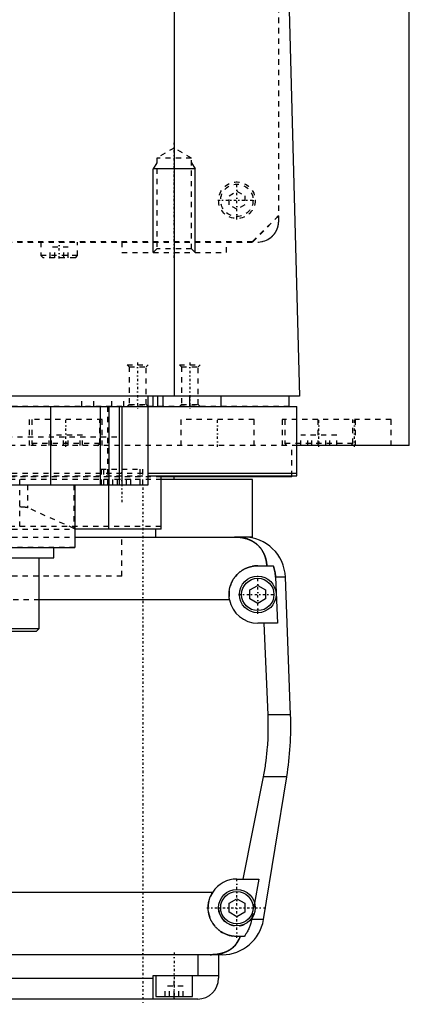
# Model space of a CAD drawing. Extents: x -120 to 120, y -82 to 389.
# Tile 3 of 9: x 25 to 100, y -82 to 107. Entities that reach past the tile are written whole.
import ezdxf

# ---------------------------------------------------------------- set-up
doc = ezdxf.new("R2010")
doc.units = 0
doc.linetypes.add('CENTER', pattern=[1.5, 0.45, -0.5, 0.05, -0.5])
doc.linetypes.add('DASHED', pattern=[2, 1, -1])
for name, color, linetype in [('AM_0', 7, 'CONTINUOUS'), ('AM_10', 7, 'CONTINUOUS'), ('AM_3', 7, 'DASHED'), ('AM_7', 7, 'CENTER')]:
    doc.layers.add(name, color=color, linetype=linetype)

msp = doc.modelspace()

# ---------------------------------------------------------------- linework, layer by layer
at = {"layer": 'AM_0', "color": 7, "linetype": 'CONTINUOUS'}
for p, q in [((100, 25), (100, 363)), ((55.06, 34.5), (55.06, 116.6)), ((76.83, 115.63), (79, 34.5)), ((79, 34.5), (-79, 34.5)), ((50, 17.5), (50, 34.5)), ((51, 32.5), (51, 34.5)), ((51.9, 32.5), (51.9, 34.5)), ((52.9, 32.5), (52.9, 34.5)), ((58, 32.5), (58, 34.5)), ((64, 32.5), (64, 34.5)), ((77, 32.5), (77, 34.5)), ((-78.5, 32.5), (78.5, 32.5)), ((31.31, 32.5), (31.31, 17.5)), ((40.83, 32.5), (40.83, 17.5)), ((42.5, 32.5), (42.5, 17.5)), ((44.5, 32.5), (44.5, 17.5)), ((45, 32.5), (45, 17.5)), ((78.5, 19.2), (78.5, 32.5)), ((100, 25), (78.56, 25)), ((50.02, 19.7), (78.5, 19.7)), ((50.02, 19.2), (78.5, 19.2)), ((52.5, 9), (52.5, 19.2)), ((77.5, 19), (52.56, 19)), ((55, 18.5), (55, 19)), ((77.5, 19), (77.5, 19.2)), ((-50, 17.5), (50, 17.5)), ((36, 17.5), (36, 5.5)), ((42.5, 9), (42.5, 17.5)), ((70, 18.5), (52.56, 18.5)), ((70, 7.5), (70, 18.5)), ((52.5, 9), (36, 9)), ((51.5, 7.5), (51.5, 9)), ((36, 7.5), (68.3, 7.5)), ((70, 7.5), (66.56, 7.5)), ((-36, 5.5), (36, 5.5)), ((32, 3.5), (32, 5.5)), ((-32, 3.5), (32, 3.5)), ((29.18, -10), (29.18, 3.5)), ((71, 2), (73.97, 2)), ((69.5, -2.63), (71, -1.77)), ((71, -1.77), (72.5, -2.63)), ((76.29, -0.2), (74.4, -0.2)), ((74.4, -0.2), (74.75, -9)), ((77.28, -26.54), (76.29, -0.2)), ((69.5, -4.37), (69.5, -2.63)), ((72.5, -2.63), (72.5, -4.37)), ((65.59, -4.5), (29.18, -4.5)), ((71, -5.23), (69.5, -4.37)), ((72.5, -4.37), (71, -5.23)), ((74.75, -9), (71, -9)), ((72.97, -26.54), (72.2, -9)), ((-29.17, -10), (29.18, -10)), ((-28.67, -10.5), (28.68, -10.5)), ((28.68, -10.5), (29.18, -10)), ((77.28, -26.54), (72.97, -26.54)), ((68.19, -58), (72.1, -38.4)), ((76.54, -38.4), (72.1, -38.4)), ((72.1, -65.78), (76.54, -38.4)), ((67, -58), (71.21, -58)), ((71.21, -58), (70.39, -62.62)), ((-62.39, -60.5), (62.39, -60.5)), ((65.5, -62.63), (67, -61.77)), ((67, -61.77), (68.5, -62.63)), ((65.5, -64.37), (65.5, -62.63)), ((68.5, -62.63), (68.5, -64.37)), ((67, -65.23), (65.5, -64.37)), ((68.5, -64.37), (67, -65.23)), ((69.87, -65.5), (69.82, -65.78)), ((72.1, -65.78), (69.82, -65.78)), ((68.39, -69), (67, -69)), ((64.2, -72.5), (-64.2, -72.5)), ((59.5, -72.5), (59.5, -76.5)), ((63.5, -72.5), (63.5, -77)), ((-51, -77), (51, -77)), ((51, -81), (51, -76.5)), ((51, -76.5), (63.5, -76.5)), ((51.5, -76.5), (51.5, -80.5)), ((58.5, -80.5), (58.5, -76.5)), ((59.5, -81), (-59.5, -81)), ((51.5, -80.5), (58.5, -80.5)), ((55, -81), (55, -80.5))]:
    msp.add_line(p, q, dxfattribs=at)
for points in [[(72.74, 2, 0), (72.74, 2.05, 0), (72.73, 2.14, 0), (72.72, 2.23, 0), (72.72, 2.27, 0), (72.71, 2.32, 0), (72.7, 2.41, 0), (72.69, 2.5, 0), (72.68, 2.59, 0), (72.66, 2.68, 0), (72.65, 2.76, 0), (72.64, 2.81, 0), (72.63, 2.85, 0), (72.61, 2.94, 0), (72.6, 3.03, 0), (72.58, 3.11, 0), (72.56, 3.2, 0), (72.54, 3.28, 0), (72.52, 3.33, 0), (72.51, 3.37, 0), (72.49, 3.45, 0), (72.46, 3.53, 0), (72.45, 3.58, 0), (72.44, 3.62, 0), (72.41, 3.7, 0), (72.39, 3.78, 0), (72.37, 3.82, 0), (72.36, 3.86, 0), (72.33, 3.94, 0), (72.3, 4.01, 0), (72.27, 4.09, 0), (72.23, 4.17, 0), (72.2, 4.24, 0), (72.18, 4.28, 0), (72.17, 4.32, 0), (72.13, 4.39, 0), (72.1, 4.46, 0), (72.06, 4.54, 0), (72.02, 4.61, 0), (71.98, 4.68, 0), (71.96, 4.71, 0), (71.94, 4.75, 0), (71.9, 4.82, 0), (71.86, 4.89, 0), (71.82, 4.95, 0), (71.78, 5.02, 0), (71.73, 5.08, 0), (71.71, 5.12, 0), (71.69, 5.15, 0), (71.64, 5.21, 0), (71.6, 5.28, 0), (71.55, 5.34, 0), (71.5, 5.4, 0), (71.45, 5.46, 0), (71.43, 5.49, 0), (71.4, 5.52, 0), (71.35, 5.58, 0), (71.3, 5.64, 0), (71.25, 5.7, 0), (71.19, 5.75, 0), (71.14, 5.81, 0), (71.11, 5.84, 0), (71.08, 5.87, 0), (71.03, 5.92, 0), (70.97, 5.98, 0), (70.94, 6, 0), (70.91, 6.03, 0), (70.85, 6.08, 0), (70.79, 6.13, 0), (70.76, 6.16, 0), (70.73, 6.18, 0), (70.67, 6.23, 0), (70.6, 6.28, 0), (70.54, 6.33, 0), (70.47, 6.38, 0), (70.41, 6.43, 0), (70.37, 6.45, 0), (70.34, 6.47, 0), (70.27, 6.52, 0), (70.2, 6.56, 0), (70.13, 6.61, 0), (70.06, 6.65, 0), (69.99, 6.69, 0), (69.95, 6.71, 0), (69.91, 6.73, 0), (69.84, 6.77, 0), (69.76, 6.81, 0), (69.69, 6.85, 0), (69.61, 6.88, 0), (69.53, 6.92, 0), (69.5, 6.94, 0), (69.46, 6.95, 0), (69.38, 6.99, 0), (69.3, 7.02, 0), (69.22, 7.05, 0), (69.13, 7.08, 0), (69.05, 7.11, 0), (69.01, 7.13, 0), (68.97, 7.14, 0), (68.89, 7.17, 0), (68.8, 7.19, 0), (68.72, 7.22, 0), (68.63, 7.24, 0), (68.54, 7.27, 0), (68.5, 7.28, 0), (68.46, 7.29, 0), (68.37, 7.31, 0), (68.28, 7.33, 0), (68.23, 7.34, 0), (68.19, 7.35, 0), (68.1, 7.36, 0), (68.01, 7.38, 0), (67.96, 7.39, 0), (67.91, 7.4, 0), (67.82, 7.41, 0), (67.73, 7.42, 0), (67.64, 7.44, 0), (67.55, 7.45, 0), (67.45, 7.46, 0), (67.41, 7.46, 0), (67.36, 7.47, 0), (67.27, 7.47, 0), (67.17, 7.48, 0), (67.08, 7.49, 0), (66.99, 7.49, 0), (66.89, 7.49, 0), (66.85, 7.5, 0), (66.8, 7.5, 0), (66.7, 7.5, 0), (66.61, 7.5, 0), (66.56, 7.5, 0)], [(65.59, -4.5, 0), (65.58, -4.46, 0), (65.57, -4.37, 0), (65.55, -4.28, 0), (65.55, -4.23, 0), (65.54, -4.19, 0), (65.53, -4.1, 0), (65.52, -4.01, 0), (65.52, -3.92, 0), (65.51, -3.83, 0), (65.51, -3.74, 0), (65.5, -3.7, 0), (65.5, -3.65, 0), (65.5, -3.57, 0), (65.5, -3.48, 0), (65.5, -3.39, 0), (65.5, -3.31, 0), (65.51, -3.22, 0), (65.51, -3.18, 0), (65.51, -3.13, 0), (65.52, -3.04, 0), (65.53, -2.96, 0), (65.53, -2.91, 0), (65.54, -2.87, 0), (65.55, -2.78, 0), (65.56, -2.69, 0), (65.57, -2.65, 0), (65.57, -2.6, 0), (65.59, -2.52, 0), (65.61, -2.43, 0), (65.62, -2.34, 0), (65.64, -2.25, 0), (65.66, -2.17, 0), (65.68, -2.12, 0), (65.69, -2.08, 0), (65.71, -1.99, 0), (65.74, -1.91, 0), (65.76, -1.82, 0), (65.79, -1.74, 0), (65.82, -1.65, 0), (65.84, -1.61, 0), (65.85, -1.57, 0), (65.88, -1.48, 0), (65.92, -1.4, 0), (65.95, -1.32, 0), (65.99, -1.23, 0), (66.03, -1.15, 0), (66.05, -1.11, 0), (66.06, -1.07, 0), (66.11, -0.99, 0), (66.15, -0.91, 0), (66.19, -0.83, 0), (66.23, -0.76, 0), (66.28, -0.68, 0), (66.3, -0.64, 0), (66.32, -0.6, 0), (66.37, -0.53, 0), (66.42, -0.45, 0), (66.47, -0.38, 0), (66.52, -0.31, 0), (66.57, -0.24, 0), (66.6, -0.2, 0), (66.62, -0.17, 0), (66.68, -0.1, 0), (66.73, -0.03, 0), (66.76, 0, 0), (66.79, 0.04, 0), (66.84, 0.1, 0), (66.9, 0.17, 0), (66.93, 0.2, 0), (66.96, 0.23, 0), (67.02, 0.29, 0), (67.08, 0.35, 0), (67.14, 0.41, 0), (67.2, 0.47, 0), (67.26, 0.53, 0), (67.29, 0.56, 0), (67.32, 0.59, 0), (67.39, 0.65, 0), (67.45, 0.7, 0), (67.52, 0.76, 0), (67.59, 0.81, 0), (67.66, 0.87, 0), (67.69, 0.89, 0), (67.73, 0.92, 0), (67.8, 0.97, 0), (67.87, 1.02, 0), (67.95, 1.07, 0), (68.02, 1.12, 0), (68.1, 1.17, 0), (68.14, 1.2, 0), (68.17, 1.22, 0), (68.25, 1.26, 0), (68.33, 1.31, 0), (68.41, 1.35, 0), (68.49, 1.39, 0), (68.57, 1.44, 0), (68.61, 1.46, 0), (68.66, 1.48, 0), (68.74, 1.51, 0), (68.82, 1.55, 0), (68.91, 1.59, 0), (68.99, 1.62, 0), (69.08, 1.65, 0), (69.12, 1.67, 0), (69.17, 1.69, 0), (69.25, 1.72, 0), (69.34, 1.74, 0), (69.38, 1.76, 0), (69.43, 1.77, 0), (69.52, 1.8, 0), (69.61, 1.82, 0), (69.65, 1.83, 0), (69.7, 1.84, 0), (69.79, 1.86, 0), (69.88, 1.88, 0), (69.97, 1.9, 0), (70.06, 1.92, 0), (70.15, 1.93, 0), (70.19, 1.94, 0), (70.24, 1.95, 0), (70.33, 1.96, 0), (70.42, 1.97, 0), (70.51, 1.98, 0), (70.6, 1.99, 0), (70.69, 1.99, 0), (70.73, 1.99, 0), (70.78, 2, 0), (70.87, 2, 0), (70.96, 2, 0), (71, 2, 0)], [(73.97, 2, 0), (73.99, 1.94, 0), (74.03, 1.83, 0), (74.07, 1.71, 0), (74.09, 1.65, 0), (74.1, 1.59, 0), (74.14, 1.47, 0), (74.17, 1.34, 0), (74.2, 1.22, 0), (74.23, 1.1, 0), (74.26, 0.97, 0), (74.27, 0.91, 0), (74.28, 0.85, 0), (74.3, 0.72, 0), (74.32, 0.6, 0), (74.34, 0.47, 0), (74.35, 0.35, 0), (74.37, 0.23, 0), (74.37, 0.16, 0), (74.38, 0.1, 0), (74.39, -0.02, 0), (74.39, -0.14, 0), (74.4, -0.2, 0)], [(72.1, -38.4, 0), (72.17, -38.06, 0), (72.29, -37.39, 0), (72.4, -36.71, 0), (72.45, -36.38, 0), (72.5, -36.04, 0), (72.59, -35.36, 0), (72.68, -34.69, 0), (72.75, -34.02, 0), (72.82, -33.35, 0), (72.87, -32.69, 0), (72.9, -32.36, 0), (72.92, -32.03, 0), (72.96, -31.37, 0), (72.98, -30.72, 0), (73, -30.07, 0), (73.02, -29.43, 0), (73.02, -28.79, 0), (73.02, -28.47, 0), (73.02, -28.16, 0), (73.01, -27.51, 0), (72.99, -26.87, 0), (72.97, -26.54, 0)], [(67, -69, 0), (66.94, -69, 0), (66.83, -69, 0), (66.72, -68.99, 0), (66.67, -68.99, 0), (66.61, -68.99, 0), (66.5, -68.98, 0), (66.39, -68.97, 0), (66.27, -68.95, 0), (66.16, -68.94, 0), (66.05, -68.92, 0), (66, -68.91, 0), (65.94, -68.9, 0), (65.83, -68.87, 0), (65.72, -68.85, 0), (65.61, -68.82, 0), (65.5, -68.79, 0), (65.39, -68.76, 0), (65.34, -68.74, 0), (65.28, -68.72, 0), (65.17, -68.69, 0), (65.07, -68.65, 0), (65.02, -68.63, 0), (64.96, -68.61, 0), (64.86, -68.57, 0), (64.76, -68.52, 0), (64.7, -68.5, 0), (64.65, -68.47, 0), (64.55, -68.43, 0), (64.45, -68.37, 0), (64.36, -68.32, 0), (64.26, -68.27, 0), (64.16, -68.21, 0), (64.12, -68.18, 0), (64.07, -68.15, 0), (63.98, -68.1, 0), (63.89, -68.04, 0), (63.8, -67.97, 0), (63.71, -67.91, 0), (63.63, -67.85, 0), (63.59, -67.81, 0), (63.55, -67.78, 0), (63.46, -67.71, 0), (63.38, -67.64, 0), (63.31, -67.58, 0), (63.23, -67.51, 0), (63.16, -67.44, 0), (63.12, -67.4, 0), (63.09, -67.36, 0), (63.01, -67.29, 0), (62.94, -67.21, 0), (62.87, -67.14, 0), (62.81, -67.06, 0), (62.74, -66.98, 0), (62.71, -66.94, 0), (62.67, -66.9, 0), (62.61, -66.81, 0), (62.55, -66.73, 0), (62.49, -66.64, 0), (62.43, -66.55, 0), (62.37, -66.46, 0), (62.34, -66.42, 0), (62.31, -66.37, 0), (62.26, -66.28, 0), (62.2, -66.19, 0), (62.18, -66.14, 0), (62.15, -66.1, 0), (62.1, -66, 0), (62.05, -65.9, 0), (62.03, -65.86, 0), (62.01, -65.81, 0), (61.96, -65.71, 0), (61.92, -65.61, 0), (61.88, -65.51, 0), (61.84, -65.41, 0), (61.81, -65.31, 0), (61.79, -65.26, 0), (61.77, -65.21, 0), (61.74, -65.1, 0), (61.71, -65, 0), (61.68, -64.9, 0), (61.65, -64.79, 0), (61.63, -64.69, 0), (61.62, -64.63, 0), (61.61, -64.58, 0), (61.59, -64.47, 0), (61.57, -64.37, 0), (61.55, -64.26, 0), (61.54, -64.16, 0), (61.53, -64.05, 0), (61.52, -64, 0), (61.52, -63.95, 0), (61.51, -63.84, 0), (61.5, -63.73, 0), (61.5, -63.63, 0), (61.5, -63.52, 0), (61.5, -63.42, 0), (61.5, -63.37, 0), (61.5, -63.31, 0), (61.51, -63.21, 0), (61.51, -63.1, 0), (61.52, -62.99, 0), (61.53, -62.88, 0), (61.55, -62.77, 0), (61.56, -62.72, 0), (61.56, -62.66, 0), (61.58, -62.56, 0), (61.6, -62.45, 0), (61.61, -62.39, 0), (61.62, -62.34, 0), (61.65, -62.23, 0), (61.68, -62.12, 0), (61.69, -62.06, 0), (61.71, -62.01, 0), (61.74, -61.9, 0), (61.77, -61.79, 0), (61.81, -61.68, 0), (61.85, -61.57, 0), (61.89, -61.47, 0), (61.91, -61.41, 0), (61.93, -61.36, 0), (61.98, -61.26, 0), (62.03, -61.15, 0), (62.08, -61.05, 0), (62.13, -60.95, 0), (62.18, -60.84, 0), (62.21, -60.79, 0), (62.24, -60.74, 0), (62.3, -60.65, 0), (62.36, -60.55, 0), (62.39, -60.5, 0)], [(69.82, -65.78, 0), (69.8, -65.88, 0), (69.76, -66.08, 0), (69.71, -66.27, 0), (69.69, -66.37, 0), (69.66, -66.46, 0), (69.61, -66.65, 0), (69.55, -66.83, 0), (69.49, -67.01, 0), (69.42, -67.19, 0), (69.34, -67.38, 0), (69.3, -67.47, 0), (69.26, -67.57, 0), (69.17, -67.75, 0), (69.07, -67.93, 0), (68.98, -68.11, 0), (68.88, -68.28, 0), (68.77, -68.45, 0), (68.72, -68.53, 0), (68.67, -68.61, 0), (68.56, -68.77, 0), (68.45, -68.92, 0), (68.39, -69, 0)], [(61.92, -72.5, 0), (62.15, -72.5, 0), (62.41, -72.49, 0), (62.48, -72.49, 0), (62.55, -72.48, 0), (62.59, -72.48, 0), (62.63, -72.48, 0), (62.7, -72.47, 0), (62.77, -72.46, 0), (62.85, -72.46, 0), (62.92, -72.45, 0), (62.99, -72.44, 0), (63.03, -72.44, 0), (63.07, -72.43, 0), (63.14, -72.43, 0), (63.21, -72.42, 0), (63.25, -72.41, 0), (63.28, -72.41, 0), (63.36, -72.39, 0), (63.43, -72.38, 0), (63.46, -72.38, 0), (63.5, -72.37, 0), (63.57, -72.36, 0), (63.64, -72.34, 0), (63.71, -72.33, 0), (63.78, -72.31, 0), (63.86, -72.3, 0), (63.89, -72.29, 0), (63.93, -72.28, 0), (63.99, -72.26, 0), (64.06, -72.25, 0), (64.13, -72.23, 0), (64.2, -72.21, 0), (64.27, -72.19, 0), (64.3, -72.18, 0), (64.33, -72.17, 0), (64.4, -72.15, 0), (64.47, -72.13, 0), (64.53, -72.1, 0), (64.6, -72.08, 0), (64.66, -72.06, 0), (64.69, -72.04, 0), (64.72, -72.03, 0), (64.79, -72.01, 0), (64.85, -71.98, 0), (64.91, -71.95, 0), (64.97, -71.93, 0), (65.03, -71.9, 0), (65.06, -71.89, 0), (65.09, -71.87, 0), (65.15, -71.84, 0), (65.21, -71.81, 0), (65.27, -71.78, 0), (65.33, -71.75, 0), (65.39, -71.72, 0), (65.42, -71.7, 0), (65.45, -71.69, 0), (65.5, -71.65, 0), (65.56, -71.62, 0), (65.59, -71.6, 0), (65.61, -71.59, 0), (65.67, -71.55, 0), (65.72, -71.52, 0), (65.75, -71.5, 0), (65.78, -71.48, 0), (65.83, -71.44, 0), (65.88, -71.41, 0), (65.93, -71.37, 0), (65.98, -71.33, 0), (66.03, -71.29, 0), (66.06, -71.27, 0), (66.08, -71.25, 0), (66.13, -71.21, 0), (66.18, -71.17, 0), (66.34, -71.03, 0), (66.6, -70.77, 0), (66.84, -70.49, 0), (67.05, -70.19, 0), (67.15, -70.03, 0), (67.25, -69.87, 0), (67.42, -69.54, 0), (67.57, -69.18, 0), (67.64, -69, 0)]]:
    msp.add_polyline3d(points, dxfattribs=at)
for centre, radius in [((71, -3.5), 3.5), ((71, -3.5), 3.1), ((67, -63.5), 3.5), ((67, -63.5), 3.1)]:
    msp.add_circle(centre, radius, dxfattribs=at)
for centre, radius, start, end in [((68.3, -0.5), 8, 2.139, 90), ((71, -3.5), 5.5, 190.4757, 270), ((17.32, -28.78), 60, 350.775, 2.139), ((67, -63.5), 5.5, 90, 146.9443), ((64.2, -64.5), 8, 270, 350.775), ((59.5, -77), 4, 270, 0)]:
    msp.add_arc(centre, radius, start, end, dxfattribs=at)
at = {"layer": 'AM_10', "color": 7, "linetype": 'CONTINUOUS'}
for p, q in [((51.68, 79.17), (51, 78)), ((59, 78), (51, 78)), ((51, 62), (51, 78)), ((58.32, 79.17), (59, 78)), ((59, 62), (59, 78))]:
    msp.add_line(p, q, dxfattribs=at)
at = {"layer": 'AM_3', "color": 6, "linetype": 'DASHED'}
for p, q in [((75, 68), (75, 380)), ((74.95, 374.95), (74.95, 69.05)), ((55, 82), (51.68, 80.08)), ((58.32, 80.08), (55, 82)), ((51.68, 80.08), (51.68, 62.68)), ((58.32, 80.08), (51.68, 80.08)), ((58.32, 62.68), (58.32, 80.08)), ((65.5, 72.87), (67, 73.73)), ((67, 73.73), (68.5, 72.87)), ((65.5, 71.13), (65.5, 72.87)), ((68.5, 72.87), (68.5, 71.13)), ((67, 70.27), (65.5, 71.13)), ((68.5, 71.13), (67, 70.27)), ((74.95, 69.05), (69.95, 64.05)), ((75, 69), (70, 64)), ((-71, 64), (71, 64)), ((69.95, 64.05), (-69.95, 64.05)), ((29.5, 64), (29.5, 61.4)), ((31.27, 61), (31.27, 63)), ((34.73, 63), (31.27, 63)), ((32.13, 61), (32.13, 63)), ((33.87, 61), (33.87, 63)), ((34.73, 61), (34.73, 63)), ((36.5, 61.4), (36.5, 64)), ((45, 64), (45, 62)), ((51.68, 62.68), (51, 62)), ((58.32, 62.68), (51.68, 62.68)), ((59, 62), (58.32, 62.68)), ((65, 62), (65, 64)), ((29.5, 61.4), (29.9, 61)), ((36.5, 61.4), (29.5, 61.4)), ((36.1, 61), (29.9, 61)), ((36.1, 61), (36.5, 61.4)), ((45, 62), (65, 62)), ((46, 40.5), (46.38, 40.12)), ((46, 40.5), (50, 40.5)), ((46.38, 40.12), (46.38, 32.88)), ((46.38, 40.12), (49.62, 40.12)), ((49.62, 40.12), (50, 40.5)), ((49.62, 32.88), (49.62, 40.12)), ((56, 40.5), (56.38, 40.12)), ((56, 40.5), (60, 40.5)), ((56.38, 40.12), (56.38, 32.88)), ((56.38, 40.12), (59.62, 40.12)), ((59.62, 40.12), (60, 40.5)), ((59.62, 32.88), (59.62, 40.12)), ((37.31, 32.5), (37.31, 34.5)), ((39.62, 32.5), (39.62, 34.5)), ((43.08, 32.5), (43.08, 34.5)), ((45.38, 32.5), (45.38, 34.5)), ((77, 32.5), (-50, 32.5)), ((42.23, 32.5), (42.23, 17.5)), ((46.38, 32.88), (46, 32.5)), ((46.38, 32.88), (49.62, 32.88)), ((50, 32.5), (49.62, 32.88)), ((56.38, 32.88), (56, 32.5)), ((56.38, 32.88), (59.62, 32.88)), ((60, 32.5), (59.62, 32.88)), ((27.25, 30), (27.25, 25)), ((41.25, 30), (27.25, 30)), ((27.75, 30), (27.75, 25.4)), ((40.75, 25.4), (40.75, 30)), ((41.25, 25), (41.25, 30)), ((56.29, 30), (56.29, 25)), ((70.29, 30), (56.29, 30)), ((70.29, 25), (70.29, 30)), ((75.69, 30), (75.69, 25)), ((96.5, 30), (75.69, 30)), ((76.19, 30), (76.19, 25.4)), ((82.5, 30), (82.5, 25)), ((89.19, 25.4), (89.19, 30)), ((89.69, 25), (89.69, 30)), ((96.5, 25), (96.5, 30)), ((-45, 26.7), (45, 26.7)), ((37.45, 27), (31.05, 27)), ((31.05, 25), (31.05, 27)), ((31.5, 25), (31.5, 27)), ((33.8, 25), (33.8, 27)), ((34.7, 25), (34.7, 27)), ((37, 25), (37, 27)), ((37.45, 25), (37.45, 27)), ((86.12, 27), (79.25, 27)), ((79.25, 25), (79.25, 27)), ((80.58, 25), (80.58, 27)), ((81.36, 25), (81.36, 27)), ((84.01, 25), (84.01, 27)), ((84.8, 25), (84.8, 27)), ((86.12, 25), (86.12, 27)), ((78.56, 25), (-78.56, 25)), ((27.75, 25.4), (28.15, 25)), ((40.75, 25.4), (27.75, 25.4)), ((40.35, 25), (40.75, 25.4)), ((76.19, 25.4), (76.59, 25)), ((89.19, 25.4), (76.19, 25.4)), ((77.5, 19.2), (77.5, 25)), ((88.79, 25), (89.19, 25.4)), ((52.56, 19), (-52.56, 19)), ((-50.02, 19.7), (50.02, 19.7)), ((-50.02, 19.2), (50.02, 19.2)), ((25.44, 9.5), (25.44, 19.5)), ((41, 20.5), (41, 17.5)), ((41, 20.5), (49, 20.5)), ((41.5, 20.5), (41.5, 17.5)), ((48.5, 17.5), (48.5, 20.5)), ((49, 17.5), (49, 20.5)), ((52.56, 18.5), (0.87, 18.5)), ((26.96, 17.5), (26.96, 13.1)), ((35.82, 17.5), (35.82, 9.14)), ((46.73, 18.5), (43.27, 18.5)), ((43.27, 17.5), (43.27, 18.5)), ((44.13, 17.5), (44.13, 18.5)), ((45.87, 17.5), (45.87, 18.5)), ((46.73, 17.5), (46.73, 18.5)), ((35.82, 9.14), (26.96, 13.1)), ((52.5, 9.5), (-52.5, 9.5)), ((-36, 9), (36, 9)), ((-36, 7.5), (36, 7.5)), ((45, 0), (45, 7.5)), ((45, 0), (45, 7.5)), ((36, 5.52), (-36, 5.52)), ((45, 0), (-45, 0)), ((29.18, -4.5), (-29.17, -4.5)), ((70.39, -62.62), (69.87, -65.5)), ((55, -80.5), (55, -76.5)), ((53.27, -80.5), (53.27, -78.5)), ((56.73, -78.5), (53.27, -78.5)), ((54.13, -80.5), (54.13, -78.5)), ((55.87, -80.5), (55.87, -78.5)), ((56.73, -80.5), (56.73, -78.5))]:
    msp.add_line(p, q, dxfattribs=at)
for points in [[(71, 64, 0), (71.15, 64, 0), (71.45, 64.02, 0), (71.75, 64.07, 0), (71.9, 64.1, 0), (72.05, 64.14, 0), (72.35, 64.24, 0), (72.65, 64.36, 0), (72.94, 64.5, 0), (73.21, 64.67, 0), (73.48, 64.86, 0), (73.61, 64.97, 0), (73.63, 64.99, 0), (73.67, 65.02, 0), (73.71, 65.06, 0), (73.73, 65.08, 0), (73.75, 65.1, 0), (73.79, 65.14, 0), (73.83, 65.17, 0), (73.87, 65.21, 0), (73.91, 65.25, 0), (73.95, 65.3, 0), (73.97, 65.32, 0), (73.99, 65.34, 0), (74.02, 65.38, 0), (74.06, 65.42, 0), (74.1, 65.47, 0), (74.13, 65.51, 0), (74.17, 65.56, 0), (74.19, 65.58, 0), (74.2, 65.6, 0), (74.24, 65.65, 0), (74.27, 65.7, 0), (74.31, 65.75, 0), (74.34, 65.8, 0), (74.38, 65.86, 0), (74.39, 65.88, 0), (74.41, 65.91, 0), (74.44, 65.96, 0), (74.47, 66.02, 0), (74.51, 66.07, 0), (74.54, 66.13, 0), (74.57, 66.19, 0), (74.58, 66.22, 0), (74.59, 66.25, 0), (74.62, 66.31, 0), (74.65, 66.37, 0), (74.68, 66.43, 0), (74.7, 66.49, 0), (74.73, 66.55, 0), (74.74, 66.58, 0), (74.75, 66.61, 0), (74.77, 66.68, 0), (74.8, 66.74, 0), (74.81, 66.77, 0), (74.82, 66.81, 0), (74.84, 66.87, 0), (74.86, 66.94, 0), (74.87, 66.97, 0), (74.87, 67, 0), (74.89, 67.07, 0), (74.91, 67.14, 0), (74.92, 67.21, 0), (74.93, 67.27, 0), (74.95, 67.34, 0), (74.95, 67.38, 0), (74.96, 67.41, 0), (74.97, 67.48, 0), (74.97, 67.55, 0), (74.98, 67.62, 0), (74.99, 67.69, 0), (74.99, 67.76, 0), (74.99, 67.79, 0), (75, 67.83, 0), (75, 67.9, 0), (75, 67.97, 0), (75, 68, 0)], [(26.96, 13.1, 0), (26.94, 13.1, 0), (26.91, 13.11, 0), (26.87, 13.12, 0), (26.85, 13.13, 0), (26.82, 13.14, 0), (26.77, 13.15, 0), (26.71, 13.16, 0), (26.64, 13.17, 0), (26.57, 13.18, 0), (26.49, 13.19, 0), (26.44, 13.19, 0), (26.4, 13.2, 0), (26.3, 13.21, 0), (26.2, 13.22, 0), (26.1, 13.23, 0), (25.99, 13.24, 0), (25.87, 13.25, 0), (25.81, 13.25, 0), (25.74, 13.25, 0), (25.61, 13.26, 0), (25.48, 13.27, 0), (25.41, 13.27, 0)], [(36, 8.99, 0), (36, 9.01, 0), (35.96, 9.06, 0), (35.88, 9.12, 0), (35.82, 9.14, 0)], [(66.56, 7.5, 0), (66.61, 7.5, 0), (66.7, 7.5, 0), (66.8, 7.5, 0), (66.84, 7.5, 0), (66.89, 7.49, 0), (66.98, 7.49, 0), (67.08, 7.49, 0), (67.17, 7.48, 0), (67.26, 7.47, 0), (67.35, 7.47, 0), (67.4, 7.46, 0), (67.45, 7.46, 0), (67.54, 7.45, 0), (67.63, 7.44, 0), (67.72, 7.42, 0), (67.82, 7.41, 0), (67.91, 7.4, 0), (67.95, 7.39, 0), (68, 7.38, 0), (68.09, 7.37, 0), (68.18, 7.35, 0), (68.23, 7.34, 0), (68.27, 7.33, 0), (68.36, 7.31, 0), (68.45, 7.29, 0), (68.49, 7.28, 0), (68.53, 7.27, 0), (68.62, 7.24, 0), (68.71, 7.22, 0), (68.79, 7.2, 0), (68.88, 7.17, 0), (68.96, 7.14, 0), (69, 7.13, 0), (69.04, 7.11, 0), (69.13, 7.08, 0), (69.21, 7.05, 0), (69.29, 7.02, 0), (69.37, 6.99, 0), (69.45, 6.96, 0), (69.49, 6.94, 0), (69.53, 6.92, 0), (69.6, 6.89, 0), (69.68, 6.85, 0), (69.76, 6.81, 0), (69.83, 6.77, 0), (69.91, 6.74, 0), (69.94, 6.72, 0), (69.98, 6.69, 0), (70.05, 6.65, 0), (70.12, 6.61, 0), (70.19, 6.57, 0), (70.26, 6.52, 0), (70.33, 6.48, 0), (70.37, 6.46, 0), (70.4, 6.43, 0), (70.47, 6.39, 0), (70.53, 6.34, 0), (70.6, 6.29, 0), (70.66, 6.24, 0), (70.72, 6.19, 0), (70.75, 6.17, 0), (70.78, 6.14, 0), (70.84, 6.09, 0), (70.9, 6.04, 0), (70.93, 6.01, 0), (70.96, 5.98, 0), (71.02, 5.93, 0), (71.08, 5.87, 0), (71.1, 5.85, 0), (71.13, 5.82, 0), (71.19, 5.76, 0), (71.24, 5.71, 0), (71.29, 5.65, 0), (71.34, 5.59, 0), (71.4, 5.53, 0), (71.42, 5.5, 0), (71.45, 5.47, 0), (71.5, 5.41, 0), (71.54, 5.35, 0), (71.59, 5.28, 0), (71.64, 5.22, 0), (71.68, 5.16, 0), (71.71, 5.12, 0), (71.73, 5.09, 0), (71.77, 5.02, 0), (71.82, 4.96, 0), (71.86, 4.89, 0), (71.9, 4.82, 0), (71.94, 4.75, 0), (71.96, 4.72, 0), (71.98, 4.68, 0), (72.02, 4.61, 0), (72.06, 4.54, 0), (72.1, 4.46, 0), (72.13, 4.39, 0), (72.17, 4.32, 0), (72.18, 4.28, 0), (72.2, 4.24, 0), (72.24, 4.16, 0), (72.27, 4.09, 0), (72.3, 4.01, 0), (72.33, 3.93, 0), (72.36, 3.85, 0), (72.37, 3.81, 0), (72.39, 3.77, 0), (72.42, 3.69, 0), (72.44, 3.61, 0), (72.46, 3.57, 0), (72.47, 3.52, 0), (72.49, 3.44, 0), (72.52, 3.36, 0), (72.53, 3.32, 0), (72.54, 3.27, 0), (72.56, 3.19, 0), (72.58, 3.1, 0), (72.6, 3.02, 0), (72.62, 2.93, 0), (72.63, 2.84, 0), (72.64, 2.8, 0), (72.65, 2.76, 0), (72.66, 2.67, 0), (72.68, 2.58, 0), (72.72, 2.27, 0), (72.74, 2, 0)], [(74.4, -0.2, 0), (74.39, -0.14, 0), (74.39, -0.02, 0), (74.38, 0.1, 0), (74.37, 0.16, 0), (74.37, 0.23, 0), (74.35, 0.35, 0), (74.34, 0.47, 0), (74.32, 0.6, 0), (74.3, 0.72, 0), (74.28, 0.85, 0), (74.27, 0.91, 0), (74.26, 0.97, 0), (74.23, 1.1, 0), (74.2, 1.22, 0), (74.17, 1.34, 0), (74.14, 1.47, 0), (74.1, 1.59, 0), (74.09, 1.65, 0), (74.07, 1.71, 0), (74.03, 1.83, 0), (73.99, 1.94, 0), (73.97, 2, 0)], [(67.64, -69, 0), (67.57, -69.19, 0), (67.42, -69.55, 0), (67.24, -69.89, 0), (67.14, -70.05, 0), (67.04, -70.21, 0), (66.82, -70.51, 0), (66.59, -70.78, 0), (66.32, -71.04, 0), (66.16, -71.19, 0), (66.11, -71.23, 0), (66.07, -71.27, 0), (66.04, -71.29, 0), (66.02, -71.31, 0), (65.97, -71.34, 0), (65.92, -71.38, 0), (65.87, -71.42, 0), (65.81, -71.45, 0), (65.76, -71.49, 0), (65.73, -71.51, 0), (65.71, -71.53, 0), (65.65, -71.56, 0), (65.6, -71.6, 0), (65.57, -71.61, 0), (65.54, -71.63, 0), (65.49, -71.66, 0), (65.43, -71.69, 0), (65.4, -71.71, 0), (65.38, -71.73, 0), (65.32, -71.76, 0), (65.26, -71.79, 0), (65.2, -71.82, 0), (65.14, -71.85, 0), (65.08, -71.88, 0), (65.05, -71.89, 0), (65.02, -71.91, 0), (64.96, -71.93, 0), (64.9, -71.96, 0), (64.83, -71.99, 0), (64.77, -72.01, 0), (64.71, -72.04, 0), (64.68, -72.05, 0), (64.64, -72.06, 0), (64.58, -72.09, 0), (64.52, -72.11, 0), (64.45, -72.13, 0), (64.39, -72.15, 0), (64.32, -72.17, 0), (64.29, -72.18, 0), (64.25, -72.19, 0), (64.19, -72.21, 0), (64.12, -72.23, 0), (64.05, -72.25, 0), (63.98, -72.27, 0), (63.92, -72.28, 0), (63.88, -72.29, 0), (63.85, -72.3, 0), (63.78, -72.31, 0), (63.71, -72.33, 0), (63.64, -72.34, 0), (63.57, -72.36, 0), (63.5, -72.37, 0), (63.46, -72.38, 0), (63.43, -72.38, 0), (63.36, -72.39, 0), (63.28, -72.41, 0), (63.25, -72.41, 0), (63.21, -72.42, 0), (63.14, -72.43, 0), (63.07, -72.43, 0), (63.03, -72.44, 0), (62.99, -72.44, 0), (62.92, -72.45, 0), (62.85, -72.46, 0), (62.77, -72.46, 0), (62.7, -72.47, 0), (62.63, -72.48, 0), (62.59, -72.48, 0), (62.55, -72.48, 0), (62.48, -72.49, 0), (62.41, -72.49, 0), (62.15, -72.5, 0), (61.92, -72.5, 0)]]:
    msp.add_polyline3d(points, dxfattribs=at)
for radius in [3.5, 3.1]:
    msp.add_circle((67, 72), radius, dxfattribs=at)
for centre, radius, start, end in [((71, -3.5), 5.5, 90, 190.4757), ((67, -63.5), 5.5, 146.9443, 270), ((67, -63.5), 3.5, 180, 325.0753)]:
    msp.add_arc(centre, radius, start, end, dxfattribs=at)
at = {"layer": 'AM_7', "color": 4, "linetype": 'CENTER'}
for p, q in [((55, 61), (55, 83)), ((67, 68.33), (67, 75.67)), ((63.33, 72), (70.68, 72)), ((33, 60.85), (33, 64.15)), ((48, 40.9), (48, 32.1)), ((58, 40.9), (58, 32.1)), ((34.25, 24.75), (34.25, 30.25)), ((63.29, 24.75), (63.29, 30.25)), ((82.69, 24.75), (82.69, 30.25)), ((89.5, 24.75), (89.5, 30.25)), ((45, 20.8), (45, 14.2)), ((49, 17), (49, -82)), ((71, -7.18), (71, 0.18)), ((67.33, -3.5), (74.68, -3.5)), ((67, -69.27), (67, -57.73)), ((61.23, -63.5), (72.77, -63.5)), ((55, -72.1), (55, -80.9))]:
    msp.add_line(p, q, dxfattribs=at)

doc.saveas('drawing.dxf')
